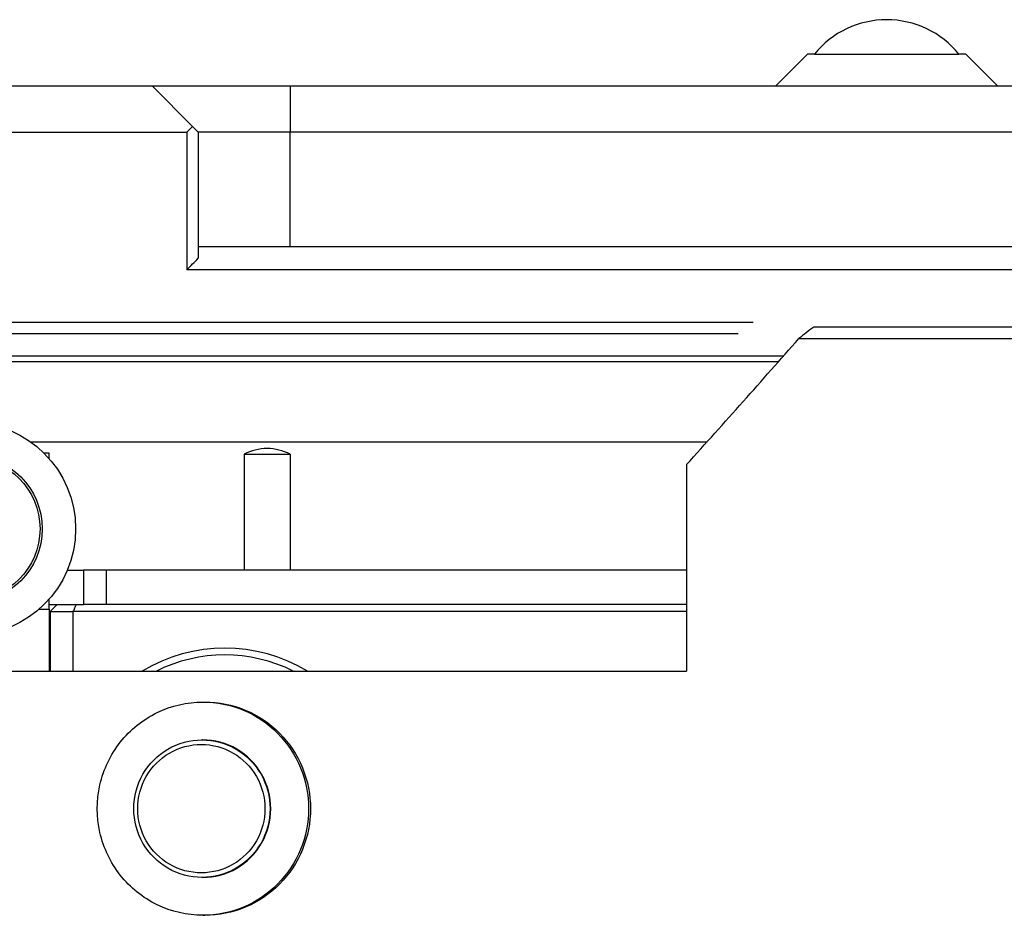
# Model space of a CAD drawing. Extents: x -1765 to 4890, y -3431 to 1272.
# Tile 143 of 189: x 3159 to 3202, y -2487 to -2448. Entities that reach past the tile are written whole.
import ezdxf

# ---------------------------------------------------------------- set-up
doc = ezdxf.new("R2010")
doc.units = 0
doc.linetypes.add('DASHED', pattern=[15, 7, -8])
doc.layers.get('0').update_dxf_attribs({"linetype": 'CONTINUOUS'})
doc.layers.add('1', color=7, linetype='CONTINUOUS')

# ---------------------------------------------------------------- blocks, each defined once
blk = doc.blocks.new('BUSHING_E7018-21752_2', base_point=(3153.415, -2475.151))
at = {"color": 7, "linetype": 'DASHED'}
for p, q in [((3153.415, -2475.151), (3153.415, -2476.251)), ((3160.415, -2475.151), (3160.415, -2476.251))]:
    blk.add_line(p, q, dxfattribs=at)
blk = doc.blocks.new('GROOVED_PIN_2X8_3', base_point=(3143.498, -2471.851))
at = {"color": 7, "linetype": 'DASHED'}
for p, q in [((3144.598, -2471.851), (3143.498, -2471.851)), ((3145.698, -2471.851), (3144.598, -2471.851))]:
    blk.add_line(p, q, dxfattribs=at)
blk = doc.blocks.new('GROOVED_PIN_2X8_1_4', base_point=(3168.132, -2471.851))
at = {"color": 7, "linetype": 'DASHED'}
for p, q in [((3168.454, -2471.851), (3168.132, -2471.851)), ((3170.332, -2471.851), (3168.454, -2471.851))]:
    blk.add_line(p, q, dxfattribs=at)
blk = doc.blocks.new('PIN_GROOVED_2X8_SET', base_point=(3143.498, -2471.851))
for name, p in [('GROOVED_PIN_2X8_3', (3143.498, -2471.851)), ('GROOVED_PIN_2X8_1_4', (3168.132, -2471.851))]:
    blk.add_blockref(name, p)
blk = doc.blocks.new('GELENKHUELSE_2', base_point=(3164.462, -2475.251))
at = {"color": 7, "linetype": 'CONTINUOUS'}
for radius, start, end in [(7, 58.9973, 121.0027), (6.7, 63.5756, 116.4244)]:
    blk.add_arc((3168.068, -2482.251), radius, start, end, dxfattribs=at)
blk = doc.blocks.new('LOCK_PIN_E7018-26153_2', base_point=(3164.104, -2479.251))
at = {"color": 7, "linetype": 'CONTINUOUS'}
for p, q in [((3167.102, -2479.251), (3167.074, -2479.251)), ((3167.102, -2485.251), (3167.074, -2485.251))]:
    blk.add_line(p, q, dxfattribs=at)
for points, knots in [([(3164.104, -2482.251), (3164.104, -2481.725), (3164.241, -2481.207), (3164.762, -2480.295), (3165.137, -2479.916), (3166.041, -2479.39), (3166.553, -2479.251), (3167.074, -2479.251)], [0, 0, 0, 0, 1, 1, 2, 2, 3, 3, 3, 3]), ([(3164.274, -2482.251), (3164.274, -2482.743), (3164.402, -2483.226), (3164.889, -2484.077), (3165.239, -2484.43), (3166.082, -2484.922), (3166.56, -2485.051), (3167.533, -2485.051), (3168.011, -2484.922), (3168.854, -2484.43), (3169.204, -2484.077), (3169.691, -2483.226), (3169.819, -2482.743), (3169.819, -2481.76), (3169.691, -2481.277), (3169.204, -2480.426), (3168.854, -2480.072), (3168.011, -2479.581), (3167.533, -2479.451), (3166.56, -2479.451), (3166.082, -2479.581), (3165.239, -2480.072), (3164.889, -2480.426), (3164.402, -2481.277), (3164.274, -2481.76), (3164.274, -2482.251)], [0, 0, 0, 0, 1, 1, 2, 2, 3, 3, 4, 4, 5, 5, 6, 6, 7, 7, 8, 8, 9, 9, 10, 10, 11, 11, 12, 12, 12, 12]), ([(3167.074, -2479.251), (3167.596, -2479.251), (3168.108, -2479.39), (3169.011, -2479.916), (3169.386, -2480.295), (3169.908, -2481.207), (3170.045, -2481.725), (3170.045, -2482.778), (3169.908, -2483.295), (3169.386, -2484.207), (3169.011, -2484.586), (3168.108, -2485.113), (3167.596, -2485.251), (3167.074, -2485.251)], [0, 0, 0, 0, 1, 1, 2, 2, 3, 3, 4, 4, 5, 5, 6, 6, 6, 6]), ([(3167.102, -2485.251), (3167.624, -2485.251), (3168.136, -2485.113), (3169.039, -2484.586), (3169.414, -2484.207), (3169.936, -2483.295), (3170.073, -2482.778), (3170.073, -2481.725), (3169.936, -2481.207), (3169.414, -2480.295), (3169.039, -2479.916), (3168.136, -2479.39), (3167.624, -2479.251), (3167.102, -2479.251)], [0, 0, 0, 0, 1, 1, 2, 2, 3, 3, 4, 4, 5, 5, 6, 6, 6, 6]), ([(3167.074, -2485.251), (3166.553, -2485.251), (3166.041, -2485.113), (3165.137, -2484.586), (3164.762, -2484.207), (3164.241, -2483.295), (3164.104, -2482.778), (3164.104, -2482.251)], [0, 0, 0, 0, 1, 1, 2, 2, 3, 3, 3, 3])]:
    blk.add_open_spline(points, degree=3, knots=knots, dxfattribs=at)
blk = doc.blocks.new('RETAINING_RING_0510-121064', base_point=(3162.473, -2477.601))
at = {"color": 7, "linetype": 'CONTINUOUS'}
for p, q in [((3167.116, -2477.601), (3167.2, -2477.601)), ((3167.116, -2486.901), (3167.2, -2486.901))]:
    blk.add_line(p, q, dxfattribs=at)
for points, knots in [([(3167.116, -2486.901), (3166.424, -2486.901), (3165.741, -2486.744), (3164.495, -2486.138), (3163.947, -2485.697), (3163.085, -2484.604), (3162.781, -2483.967), (3162.473, -2482.605), (3162.473, -2481.898), (3162.781, -2480.535), (3163.085, -2479.898), (3163.947, -2478.806), (3164.495, -2478.365), (3165.741, -2477.759), (3166.424, -2477.601), (3167.116, -2477.601)], [0, 0, 0, 0, 1, 1, 2, 2, 3, 3, 4, 4, 5, 5, 6, 6, 7, 7, 7, 7]), ([(3167.116, -2477.601), (3167.721, -2477.601), (3168.32, -2477.722), (3169.437, -2478.189), (3169.945, -2478.531), (3170.8, -2479.395), (3171.139, -2479.908), (3171.602, -2481.036), (3171.721, -2481.641), (3171.721, -2482.251)], [0, 0, 0, 0, 1, 1, 2, 2, 3, 3, 4, 4, 4, 4]), ([(3167.2, -2477.601), (3167.804, -2477.601), (3168.403, -2477.722), (3169.52, -2478.189), (3170.028, -2478.531), (3170.883, -2479.395), (3171.222, -2479.908), (3171.685, -2481.036), (3171.804, -2481.641), (3171.804, -2482.251)], [0, 0, 0, 0, 1, 1, 2, 2, 3, 3, 4, 4, 4, 4]), ([(3171.721, -2482.251), (3171.721, -2482.862), (3171.602, -2483.467), (3171.139, -2484.595), (3170.8, -2485.107), (3169.945, -2485.971), (3169.437, -2486.314), (3168.32, -2486.781), (3167.721, -2486.901), (3167.116, -2486.901)], [0, 0, 0, 0, 1, 1, 2, 2, 3, 3, 4, 4, 4, 4]), ([(3171.804, -2482.251), (3171.804, -2482.862), (3171.685, -2483.467), (3171.222, -2484.595), (3170.883, -2485.107), (3170.028, -2485.971), (3169.52, -2486.314), (3168.403, -2486.781), (3167.804, -2486.901), (3167.2, -2486.901)], [0, 0, 0, 0, 1, 1, 2, 2, 3, 3, 4, 4, 4, 4])]:
    blk.add_open_spline(points, degree=3, knots=knots, dxfattribs=at)
blk = doc.blocks.new('RETAINING_RING_0510-121067', base_point=(3152.265, -2465.401))
at = {"color": 7, "linetype": 'CONTINUOUS'}
blk.add_circle((3156.915, -2470.051), 4.65, dxfattribs=at)
blk = doc.blocks.new('BEARING_SHAFT_E7018-23752', base_point=(3153.415, -2466.751))
at = {"color": 7, "linetype": 'CONTINUOUS'}
for p, q in [((3153.639, -2466.751), (3153.415, -2466.751)), ((3153.415, -2466.751), (3153.415, -2466.99)), ((3160.415, -2466.751), (3160.191, -2466.751)), ((3160.415, -2466.99), (3160.415, -2466.751)), ((3153.415, -2473.351), (3153.415, -2473.113)), ((3153.415, -2473.351), (3153.415, -2473.551)), ((3160.415, -2473.351), (3160.415, -2473.113)), ((3160.415, -2473.551), (3160.415, -2473.351)), ((3153.415, -2473.551), (3153.853, -2473.551)), ((3153.415, -2473.551), (3153.415, -2473.651)), ((3153.415, -2473.651), (3153.415, -2475.151)), ((3159.976, -2473.551), (3160.415, -2473.551)), ((3160.415, -2473.551), (3160.415, -2473.651)), ((3160.415, -2473.651), (3160.415, -2475.151)), ((3153.415, -2475.151), (3153.415, -2476.251)), ((3160.415, -2475.151), (3160.415, -2476.251))]:
    blk.add_line(p, q, dxfattribs=at)
for radius in [3.2, 3.1]:
    blk.add_circle((3156.915, -2470.051), radius, dxfattribs=at)
blk = doc.blocks.new('BEARING_SHAFT_ASSY_2', base_point=(3152.265, -2465.401))
for name, p in [('RETAINING_RING_0510-121067', (3152.265, -2465.401)), ('BEARING_SHAFT_E7018-23752', (3153.415, -2466.751))]:
    blk.add_blockref(name, p)
blk = doc.blocks.new('BEARING_SET', base_point=(3152.265, -2465.401))
blk.add_blockref('BEARING_SHAFT_ASSY_2', (3152.265, -2465.401))
blk = doc.blocks.new('LOCK_RING_E7018-22553', base_point=(3072.514, -2461.251))
at = {"color": 4, "linetype": 'CONTINUOUS'}
for p, q in [((3229.562, -2461.251), (3193.735, -2461.251)), ((3193.087, -2461.751), (3229.049, -2461.751))]:
    blk.add_line(p, q, dxfattribs=at)
at = {"color": 7, "linetype": 'CONTINUOUS'}
for p in [(3188.189, -2467.251), (3146.327, -2476.251)]:
    blk.add_line(p, (3188.189, -2476.251), dxfattribs=at)
blk.add_open_spline([(3193.735, -2461.251), (3193.628, -2461.334), (3193.52, -2461.418), (3193.411, -2461.501), (3193.304, -2461.584), (3193.196, -2461.667), (3193.087, -2461.751)], degree=3, knots=[0, 0, 0, 0, 0.40954, 0.40954, 0.40954, 0.8190208, 0.8190208, 0.8190208, 0.8190208], dxfattribs=at)
blk.add_open_spline([(3188.189, -2467.251), (3189.852, -2465.416), (3191.486, -2463.581), (3193.087, -2461.751)], degree=3, dxfattribs=at)
blk = doc.blocks.new('LOCK_RING_ASSY_1', base_point=(3072.514, -2461.251))
for name, p in [('LOCK_RING_E7018-22553', (3072.514, -2461.251)), ('BEARING_SET', (3152.265, -2465.401)), ('GELENKHUELSE_2', (3164.462, -2475.251)), ('RETAINING_RING_0510-121064', (3162.473, -2477.601)), ('LOCK_PIN_E7018-26153_2', (3164.104, -2479.251))]:
    blk.add_blockref(name, p)
blk = doc.blocks.new('DOWEL_PIN_2X12_1480-077_21', base_point=(3168.915, -2466.551))
at = {"color": 7, "linetype": 'CONTINUOUS'}
for p, q in [((3168.915, -2466.801), (3169.492, -2466.801)), ((3168.915, -2466.801), (3168.915, -2471.851)), ((3169.492, -2466.801), (3170.915, -2466.801)), ((3170.915, -2466.801), (3170.915, -2471.851))]:
    blk.add_line(p, q, dxfattribs=at)
for start, end in [(90, 118.0725), (61.9275, 90)]:
    blk.add_arc((3169.915, -2468.676), 2.125, start, end, dxfattribs=at)
blk = doc.blocks.new('PIN_DOWEL_2X12_SET', base_point=(3047.445, -2466.551))
blk.add_blockref('DOWEL_PIN_2X12_1480-077_21', (3168.915, -2466.551))
blk = doc.blocks.new('GUIDE_PIN_E7018-26151', base_point=(3192.065, -2449.351))
at = {"color": 7, "linetype": 'CONTINUOUS'}
for p, q in [((3193.465, -2449.351), (3192.065, -2450.751)), ((3193.765, -2449.351), (3193.465, -2449.351)), ((3193.765, -2449.351), (3195.395, -2449.351)), ((3195.395, -2449.351), (3198.435, -2449.351)), ((3198.435, -2449.351), (3200.025, -2449.351)), ((3200.025, -2449.351), (3200.065, -2449.351)), ((3200.365, -2449.351), (3200.065, -2449.351)), ((3200.365, -2449.351), (3201.765, -2450.751))]:
    blk.add_line(p, q, dxfattribs=at)
blk = doc.blocks.new('CAP_6969-0016_2', base_point=(3193.765, -2447.851))
at = {"color": 7, "linetype": 'DASHED'}
for p, q in [((3193.765, -2449.351), (3195.395, -2449.351)), ((3195.395, -2449.351), (3198.435, -2449.351)), ((3198.435, -2449.351), (3200.025, -2449.351)), ((3200.025, -2449.351), (3200.065, -2449.351))]:
    blk.add_line(p, q, dxfattribs=at)
at = {"color": 7, "linetype": 'CONTINUOUS'}
for start, end in [(90, 140.9267), (39.0733, 90)]:
    blk.add_arc((3196.915, -2451.909), 4.057, start, end, dxfattribs=at)
blk = doc.blocks.new('CAP_SET', base_point=(3113.765, -2447.851))
blk.add_blockref('CAP_6969-0016_2', (3193.765, -2447.851))
blk = doc.blocks.new('INSULATOR_RING_E7018-25452', base_point=(3012.858, -2471.851))
at = {"color": 7, "linetype": 'CONTINUOUS'}
for p, q in [((3161.202, -2471.851), (3161.915, -2471.851)), ((3160.415, -2473.351), (3160.765, -2473.351))]:
    blk.add_line(p, q, dxfattribs=at)
at = {"color": 7, "linetype": 'DASHED'}
for p, q in [((3162.913, -2471.851), (3161.915, -2471.851)), ((3165.185, -2471.851), (3162.913, -2471.851)), ((3168.132, -2471.851), (3165.185, -2471.851)), ((3168.454, -2471.851), (3168.132, -2471.851)), ((3170.332, -2471.851), (3168.454, -2471.851)), ((3188.189, -2471.851), (3170.332, -2471.851)), ((3160.415, -2473.351), (3160.415, -2473.113)), ((3160.765, -2473.351), (3161.599, -2473.351)), ((3161.599, -2473.351), (3161.915, -2473.351)), ((3162.913, -2473.351), (3161.915, -2473.351)), ((3165.185, -2473.351), (3162.913, -2473.351)), ((3165.203, -2473.351), (3165.185, -2473.351)), ((3168.182, -2473.351), (3165.203, -2473.351)), ((3165.203, -2473.351), (3165.203, -2473.351)), ((3168.232, -2473.351), (3168.182, -2473.351)), ((3170.232, -2473.351), (3168.232, -2473.351)), ((3170.282, -2473.351), (3170.232, -2473.351)), ((3188.189, -2473.351), (3170.282, -2473.351))]:
    blk.add_line(p, q, dxfattribs=at)
blk = doc.blocks.new('INSULATOR_SEGMENT_E70153_2', base_point=(3161.915, -2471.851))
at = {"color": 7, "linetype": 'CONTINUOUS'}
for p, q in [((3161.915, -2471.851), (3161.915, -2473.351)), ((3162.913, -2471.851), (3161.915, -2471.851)), ((3165.185, -2471.851), (3162.913, -2471.851)), ((3162.913, -2473.351), (3162.913, -2471.851)), ((3168.132, -2471.851), (3165.185, -2471.851)), ((3165.185, -2471.851), (3165.185, -2471.851)), ((3168.454, -2471.851), (3168.132, -2471.851)), ((3170.332, -2471.851), (3168.454, -2471.851)), ((3188.189, -2471.851), (3170.332, -2471.851)), ((3165.185, -2473.351), (3165.185, -2473.351)), ((3165.203, -2473.351), (3165.203, -2473.351)), ((3168.232, -2473.351), (3168.182, -2473.351)), ((3170.232, -2473.351), (3168.232, -2473.351))]:
    blk.add_line(p, q, dxfattribs=at)
at = {"color": 7, "linetype": 'DASHED'}
blk.add_line((3162.913, -2473.351), (3161.915, -2473.351), dxfattribs=at)
at = {"color": 6, "linetype": 'CONTINUOUS'}
for p, q in [((3165.185, -2473.351), (3162.913, -2473.351)), ((3165.203, -2473.351), (3165.185, -2473.351)), ((3168.182, -2473.351), (3165.203, -2473.351)), ((3170.282, -2473.351), (3170.232, -2473.351)), ((3188.189, -2473.351), (3170.282, -2473.351))]:
    blk.add_line(p, q, dxfattribs=at)
blk = doc.blocks.new('INSULATOR_SET', base_point=(3067.933, -2471.851))
blk.add_blockref('INSULATOR_SEGMENT_E70153_2', (3161.915, -2471.851))
blk = doc.blocks.new('COMMON_PARTS_SET', base_point=(3011.715, -2447.851))
for name, p in [('CAP_SET', (3113.765, -2447.851)), ('GUIDE_PIN_E7018-26151', (3192.065, -2449.351)), ('INSULATOR_RING_E7018-25452', (3012.858, -2471.851)), ('INSULATOR_SET', (3067.933, -2471.851))]:
    blk.add_blockref(name, p)
blk = doc.blocks.new('BASE_RING_AUTO', base_point=(2995.915, -2473.351))
at = {"color": 4, "linetype": 'DASHED'}
for p, q in [((3160.415, -2473.351), (3160.765, -2473.351)), ((3165.185, -2473.351), (3162.913, -2473.351)), ((3165.203, -2473.351), (3165.185, -2473.351)), ((3168.182, -2473.351), (3165.203, -2473.351)), ((3168.232, -2473.351), (3168.182, -2473.351)), ((3170.232, -2473.351), (3168.232, -2473.351)), ((3170.282, -2473.351), (3170.232, -2473.351)), ((3188.189, -2473.351), (3170.282, -2473.351)), ((3160.415, -2473.651), (3160.415, -2475.151)), ((3160.415, -2475.151), (3160.415, -2476.251))]:
    blk.add_line(p, q, dxfattribs=at)
at = {"color": 4, "linetype": 'CONTINUOUS'}
for p, q in [((3160.765, -2473.351), (3160.465, -2473.651)), ((3160.765, -2473.351), (3161.599, -2473.351)), ((3161.599, -2473.351), (3161.915, -2473.351)), ((3162.913, -2473.351), (3161.915, -2473.351)), ((3160.465, -2473.651), (3160.415, -2473.651)), ((3160.465, -2473.651), (3161.464, -2473.651)), ((3160.465, -2473.651), (3160.465, -2476.251)), ((3188.189, -2473.651), (3161.464, -2473.651)), ((3161.464, -2476.251), (3161.464, -2473.651))]:
    blk.add_line(p, q, dxfattribs=at)
blk.add_open_spline([(3161.464, -2473.651), (3161.486, -2473.601), (3161.509, -2473.551), (3161.531, -2473.501), (3161.554, -2473.451), (3161.576, -2473.401), (3161.599, -2473.351)], degree=3, knots=[0, 0, 0, 0, 0.1644442, 0.1644442, 0.1644442, 0.3289173, 0.3289173, 0.3289173, 0.3289173], dxfattribs=at)
blk = doc.blocks.new('BASE_RING_AUTO_E7018-22551', base_point=(2995.915, -2473.351))
blk.add_blockref('BASE_RING_AUTO', (2995.915, -2473.351))
blk = doc.blocks.new('BASE_RING_AUTO_ASSY_E72551', base_point=(2995.915, -2447.851))
for name, p in [('COMMON_PARTS_SET', (3011.715, -2447.851)), ('LOCK_RING_ASSY_1', (3072.514, -2461.251)), ('PIN_DOWEL_2X12_SET', (3047.445, -2466.551)), ('PIN_GROOVED_2X8_SET', (3143.498, -2471.851)), ('BASE_RING_AUTO_E7018-22551', (2995.915, -2473.351)), ('BUSHING_E7018-21752_2', (3153.415, -2475.151))]:
    blk.add_blockref(name, p)
blk = doc.blocks.new('LOAD_BO_LARGE', base_point=(2942.285, -2462.701))
at = {"color": 7, "linetype": 'CONTINUOUS'}
for p, q in [((3156.915, -2462.751), (3160.165, -2462.751)), ((3160.165, -2462.751), (3165.202, -2462.751)), ((3165.202, -2462.751), (3188.215, -2462.751)), ((3188.215, -2462.751), (3189.415, -2462.751)), ((3189.415, -2462.751), (3192.209, -2462.751)), ((3159.595, -2466.251), (3189.092, -2466.251))]:
    blk.add_line(p, q, dxfattribs=at)
blk = doc.blocks.new('BUSHING_DIA10_E7018-21756', base_point=(3188.215, -2462.751))
at = {"color": 7, "linetype": 'DASHED'}
for p, q in [((3188.215, -2462.751), (3189.415, -2462.751)), ((3189.415, -2462.751), (3192.209, -2462.751))]:
    blk.add_line(p, q, dxfattribs=at)
blk = doc.blocks.new('STIFFENER_LARGE_E7018-4160', base_point=(2920.115, -2450.751))
at = {"color": 7, "linetype": 'CONTINUOUS'}
for p, q in [((3164.915, -2450.751), (3080.813, -2450.751)), ((3170.915, -2450.751), (3164.915, -2450.751)), ((3164.915, -2450.751), (3166.666, -2452.503)), ((3230.095, -2450.751), (3170.915, -2450.751)), ((3082.514, -2452.751), (3166.418, -2452.751)), ((3166.418, -2452.751), (3166.418, -2458.751)), ((3166.666, -2452.503), (3166.915, -2452.751)), ((3170.915, -2452.751), (3166.915, -2452.751)), ((3166.915, -2452.751), (3166.915, -2456.751)), ((3229.915, -2452.751), (3170.915, -2452.751)), ((3166.915, -2456.751), (3166.915, -2457.751)), ((3170.915, -2457.751), (3166.915, -2457.751)), ((3166.915, -2457.751), (3166.915, -2458.254)), ((3229.915, -2457.751), (3170.915, -2457.751)), ((3229.915, -2458.751), (3166.418, -2458.751)), ((3156.915, -2462.501), (3192.429, -2462.501))]:
    blk.add_line(p, q, dxfattribs=at)
at = {"color": 1, "linetype": 'CONTINUOUS'}
for p in [(3170.915, -2450.751), (3170.915, -2457.751)]:
    blk.add_line(p, (3170.915, -2452.751), dxfattribs=at)
at = {"color": 7, "linetype": 'DASHED'}
for p, q in [((3156.915, -2462.751), (3160.165, -2462.751)), ((3160.165, -2462.751), (3165.202, -2462.751)), ((3165.202, -2462.751), (3188.215, -2462.751)), ((3188.215, -2462.751), (3189.415, -2462.751)), ((3189.415, -2462.751), (3192.209, -2462.751))]:
    blk.add_line(p, q, dxfattribs=at)
at = {"color": 7, "linetype": 'CONTINUOUS'}
for points, knots in [([(3166.418, -2452.751), (3166.46, -2452.71), (3166.501, -2452.668), (3166.542, -2452.627), (3166.583, -2452.586), (3166.625, -2452.545), (3166.666, -2452.503)], [0, 0, 0, 0, 0.1756612, 0.1756612, 0.1756612, 0.351351, 0.351351, 0.351351, 0.351351]), ([(3166.418, -2458.751), (3166.501, -2458.668), (3166.584, -2458.585), (3166.666, -2458.503), (3166.749, -2458.421), (3166.832, -2458.338), (3166.915, -2458.254)], [0, 0, 0, 0, 0.3512669, 0.3512669, 0.3512669, 0.702601, 0.702601, 0.702601, 0.702601])]:
    blk.add_open_spline(points, degree=3, knots=knots, dxfattribs=at)
blk = doc.blocks.new('STIFFENER_ASSY_LARGE_E4160', base_point=(2906.615, -2447.951))
for name, p in [('STIFFENER_LARGE_E7018-4160', (2920.115, -2450.751)), ('BUSHING_DIA10_E7018-21756', (3188.215, -2462.751))]:
    blk.add_blockref(name, p)
blk = doc.blocks.new('LOAD_BO_ASSY_LARGE', base_point=(2906.615, -2447.951))
for name, p in [('STIFFENER_ASSY_LARGE_E4160', (2906.615, -2447.951)), ('LOAD_BO_LARGE', (2942.285, -2462.701))]:
    blk.add_blockref(name, p)
blk = doc.blocks.new('WPIF_12INCH', base_point=(2906.615, -2447.851))
for name, p in [('LOAD_BO_ASSY_LARGE', (2906.615, -2447.951)), ('BASE_RING_AUTO_ASSY_E72551', (2995.915, -2447.851))]:
    blk.add_blockref(name, p)
blk = doc.blocks.new('B-B', base_point=(3030.161, -2455.88))
at = {"layer": '1', "color": 4, "linetype": 'CONTINUOUS'}
for p, q in [((3191.093, -2461.051), (3131.64, -2461.051)), ((3190.436, -2461.551), (3132.199, -2461.551))]:
    blk.add_line(p, q, dxfattribs=at)
blk.add_blockref('WPIF_12INCH', (2906.615, -2447.851))
blk = doc.blocks.new('1', base_point=(2845.413, -2487.084))
blk.add_blockref('B-B', (3030.161, -2455.88))
blk = doc.blocks.new('E7018-90050', base_point=(2906.615, -2573.992))
at = {"layer": '1'}
blk.add_blockref('1', (2845.413, -2487.084), dxfattribs=at)

msp = doc.modelspace()

# ---------------------------------------------------------------- block references
msp.add_blockref('E7018-90050', (2906.615, -2573.992))

doc.saveas('drawing.dxf')
